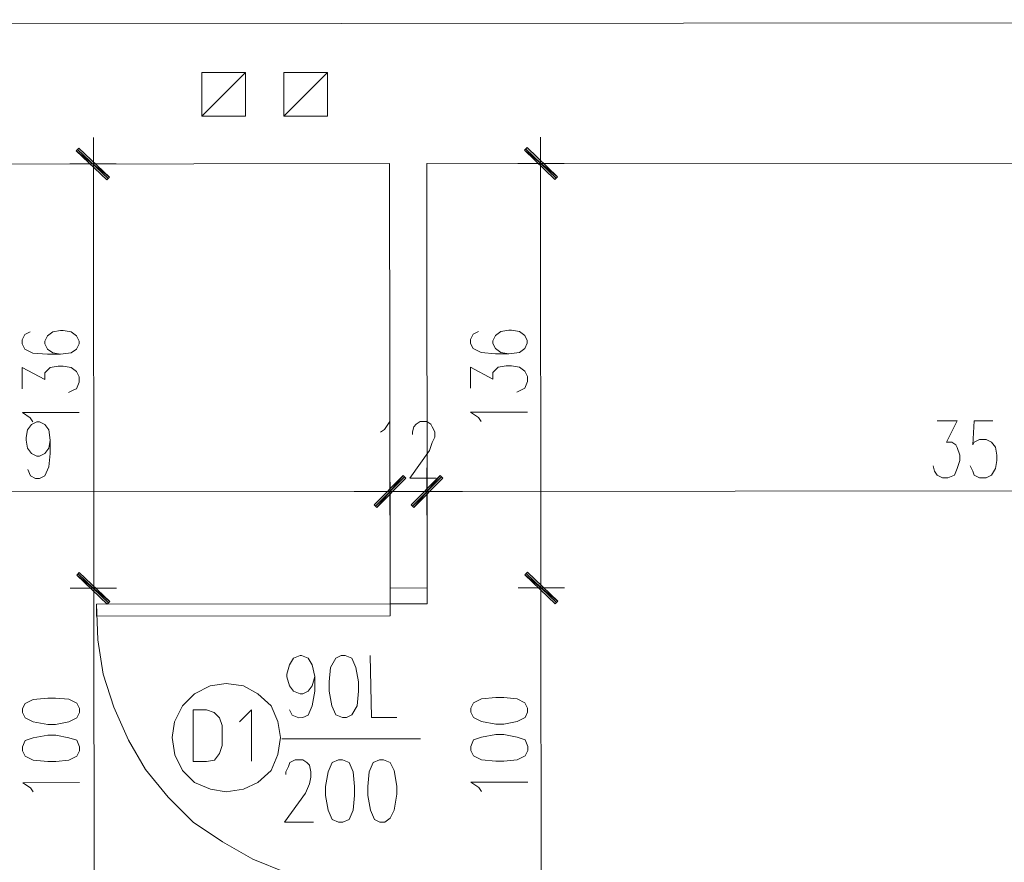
# Model space of a CAD drawing. Header units: inches. Extents: x -5850 to 5646, y 8947 to 13007.
# Tile 47 of 256: x -2983 to -2668, y 9933 to 10202. Entities that reach past the tile are written whole.
import ezdxf

# ---------------------------------------------------------------- set-up
doc = ezdxf.new("R2010")
doc.units = ezdxf.units.IN
doc.header["$MEASUREMENT"] = 0
for name, color, linetype in [('at_Entity', 7, 'Continuous'), ('at_Rect', 7, 'Continuous'), ('at_Solid', 7, 'Continuous')]:
    doc.layers.add(name, color=color, linetype=linetype)

msp = doc.modelspace()

# ---------------------------------------------------------------- hatches: boundary and pattern name
at = {"layer": 'at_Solid', "lineweight": 20}
for points in [[(-2963.61, 10161.24), (-2964.45, 10160.39), (-2953.88, 10151.95)], [(-2820.41, 10161.37), (-2821.26, 10160.52), (-2810.69, 10152.08)], [(-2964.45, 10160.39), (-2953.88, 10151.95), (-2954.73, 10151.11)], [(-2821.26, 10160.52), (-2810.69, 10152.08), (-2811.53, 10151.24)], [(-2860.03, 10056.57), (-2868.46, 10046.43), (-2869.31, 10047.28)], [(-2860.03, 10056.57), (-2868.46, 10046.43), (-2869.31, 10047.28)], [(-2859.18, 10055.73), (-2860.03, 10056.57), (-2868.46, 10046.43)], [(-2859.18, 10055.73), (-2860.03, 10056.57), (-2868.46, 10046.43)], [(-2857.49, 10047.29), (-2856.64, 10046.44), (-2848.2, 10056.59)], [(-2857.49, 10047.29), (-2856.64, 10046.44), (-2848.2, 10056.59)], [(-2856.64, 10046.44), (-2848.2, 10056.59), (-2847.36, 10055.74)], [(-2856.64, 10046.44), (-2848.2, 10056.59), (-2847.36, 10055.74)], [(-2963.49, 10025.65), (-2964.33, 10024.8), (-2953.76, 10016.36)], [(-2953.76, 10016.36), (-2964.33, 10024.8), (-2963.49, 10025.65)], [(-2964.33, 10024.8), (-2953.76, 10016.36), (-2954.61, 10015.52)], [(-2954.61, 10015.52), (-2953.76, 10016.36), (-2964.33, 10024.8)], [(-2810.57, 10016.49), (-2821.14, 10024.93), (-2820.29, 10025.78)], [(-2820.29, 10025.78), (-2821.14, 10024.93), (-2810.57, 10016.49)], [(-2811.41, 10015.65), (-2810.57, 10016.49), (-2821.14, 10024.93)], [(-2821.14, 10024.93), (-2810.57, 10016.49), (-2811.41, 10015.65)]]:
    msp.add_hatch(color=7, dxfattribs=at).paths.add_polyline_path(points)

# ---------------------------------------------------------------- linework, layer by layer
at = {"layer": 'at_Entity', "color": 7, "lineweight": 20}
for p, q in [((-3489.95, 10200.47), (-1493.27, 10202.26)), ((-2924.35, 10185.35), (-2910.41, 10185.36)), ((-2924.33, 10171.41), (-2924.35, 10185.35)), ((-2924.33, 10171.41), (-2910.41, 10185.36)), ((-2910.41, 10185.36), (-2910.39, 10171.43)), ((-2898.15, 10185.37), (-2884.22, 10185.39)), ((-2898.15, 10185.37), (-2884.22, 10185.39)), ((-2898.14, 10171.44), (-2898.15, 10185.37)), ((-2898.14, 10171.44), (-2898.15, 10185.37)), ((-2898.14, 10171.44), (-2884.22, 10185.39)), ((-2898.14, 10171.44), (-2884.22, 10185.39)), ((-2884.22, 10185.39), (-2884.21, 10171.45)), ((-2884.22, 10185.39), (-2884.21, 10171.45)), ((-2910.39, 10171.43), (-2924.33, 10171.41)), ((-2884.21, 10171.45), (-2898.14, 10171.44)), ((-2884.21, 10171.45), (-2898.14, 10171.44)), ((-2958.95, 10148.15), (-2958.96, 10164.62)), ((-2816.18, 10148.28), (-2816.19, 10164.75)), ((-2963.61, 10161.24), (-2964.45, 10160.39)), ((-2953.88, 10151.95), (-2963.61, 10161.24)), ((-2820.41, 10161.37), (-2821.26, 10160.52)), ((-2810.69, 10152.08), (-2820.41, 10161.37)), ((-2964.45, 10160.39), (-2953.88, 10151.95)), ((-2964.45, 10160.39), (-2953.88, 10151.95)), ((-2954.73, 10151.11), (-2964.45, 10160.39)), ((-2954.31, 10151.53), (-2964.03, 10160.82)), ((-2821.26, 10160.52), (-2810.69, 10152.08)), ((-2821.26, 10160.52), (-2810.69, 10152.08)), ((-2811.53, 10151.24), (-2821.26, 10160.52)), ((-2811.11, 10151.66), (-2820.84, 10160.94)), ((-3948.21, 10155.29), (-2864.34, 10156.26)), ((-2966.56, 10156.17), (-2951.77, 10156.18)), ((-2864.22, 10020.67), (-2864.34, 10156.26)), ((-2852.51, 10156.27), (-2501.92, 10156.58)), ((-2852.39, 10020.68), (-2852.51, 10156.27)), ((-2823.37, 10156.3), (-2808.58, 10156.31)), ((-2953.88, 10151.95), (-2954.73, 10151.11)), ((-2810.69, 10152.08), (-2811.53, 10151.24)), ((-2958.84, 10026.08), (-2958.95, 10150.68)), ((-2816.18, 10150.81), (-2816.07, 10026.21)), ((-2980.87, 10101.66), (-2981.71, 10099.97)), ((-2979.18, 10102.51), (-2980.87, 10101.66)), ((-2972, 10102.52), (-2973.69, 10101.25)), ((-2969.47, 10102.94), (-2972, 10102.52)), ((-2968.62, 10102.94), (-2969.47, 10102.94)), ((-2966.09, 10102.52), (-2968.62, 10102.94)), ((-2964.4, 10101.25), (-2966.09, 10102.52)), ((-2837.68, 10101.79), (-2838.52, 10100.1)), ((-2835.99, 10102.64), (-2837.68, 10101.79)), ((-2830.5, 10101.37), (-2831.34, 10099.69)), ((-2828.81, 10102.65), (-2830.5, 10101.37)), ((-2826.27, 10103.07), (-2828.81, 10102.65)), ((-2825.43, 10103.07), (-2826.27, 10103.07)), ((-2822.89, 10102.65), (-2825.43, 10103.07)), ((-2821.2, 10101.38), (-2822.89, 10102.65)), ((-2820.36, 10099.7), (-2821.2, 10101.38)), ((-2981.71, 10099.97), (-2981.71, 10098.71)), ((-2981.71, 10098.71), (-2980.87, 10097.02)), ((-2973.69, 10101.25), (-2974.54, 10099.56)), ((-2974.54, 10099.56), (-2974.54, 10098.71)), ((-2974.54, 10098.71), (-2973.69, 10097.02)), ((-2963.55, 10099.57), (-2964.4, 10101.25)), ((-2964.4, 10097.03), (-2963.55, 10098.72)), ((-2963.55, 10098.72), (-2963.55, 10099.57)), ((-2838.52, 10100.1), (-2838.52, 10098.84)), ((-2838.52, 10098.84), (-2837.68, 10097.15)), ((-2831.34, 10099.69), (-2831.34, 10098.84)), ((-2831.34, 10098.84), (-2830.5, 10097.15)), ((-2821.2, 10097.16), (-2820.36, 10098.85)), ((-2820.36, 10098.85), (-2820.36, 10099.7)), ((-2980.87, 10097.02), (-2978.33, 10095.75)), ((-2978.33, 10095.75), (-2973.69, 10095.34)), ((-2973.69, 10097.02), (-2972, 10095.76)), ((-2973.69, 10095.34), (-2969.46, 10095.34)), ((-2972, 10095.76), (-2969.46, 10095.34)), ((-2969.46, 10095.34), (-2966.08, 10095.77)), ((-2966.08, 10095.77), (-2964.4, 10097.03)), ((-2837.68, 10097.15), (-2835.14, 10095.88)), ((-2835.14, 10095.88), (-2830.49, 10095.46)), ((-2830.5, 10097.15), (-2828.8, 10095.89)), ((-2830.49, 10095.46), (-2826.27, 10095.47)), ((-2828.8, 10095.89), (-2826.27, 10095.47)), ((-2826.27, 10095.47), (-2822.89, 10095.89)), ((-2822.89, 10095.89), (-2821.2, 10097.16)), ((-2981.7, 10084.35), (-2981.71, 10091.11)), ((-2981.71, 10091.11), (-2974.53, 10087.31)), ((-2974.53, 10089.42), (-2973.68, 10090.27)), ((-2974.53, 10087.31), (-2974.53, 10089.42)), ((-2973.68, 10090.27), (-2972.84, 10091.11)), ((-2972.84, 10091.11), (-2970.3, 10091.54)), ((-2970.3, 10091.54), (-2968.61, 10091.54)), ((-2968.61, 10091.54), (-2966.08, 10091.12)), ((-2966.08, 10091.12), (-2964.39, 10089.85)), ((-2964.39, 10089.85), (-2963.54, 10088.16)), ((-2838.51, 10084.48), (-2838.51, 10091.23)), ((-2838.51, 10091.23), (-2831.33, 10087.44)), ((-2831.33, 10089.55), (-2830.49, 10090.39)), ((-2831.33, 10087.44), (-2831.33, 10089.55)), ((-2830.49, 10090.39), (-2829.64, 10091.24)), ((-2829.64, 10091.24), (-2827.11, 10091.66)), ((-2827.11, 10091.66), (-2825.42, 10091.66)), ((-2825.42, 10091.66), (-2822.88, 10091.25)), ((-2822.88, 10091.25), (-2821.19, 10089.98)), ((-2821.19, 10089.98), (-2820.35, 10088.29)), ((-2963.54, 10086.47), (-2964.39, 10084.36)), ((-2963.54, 10088.16), (-2963.54, 10086.47)), ((-2820.35, 10086.6), (-2821.19, 10084.49)), ((-2820.35, 10088.29), (-2820.35, 10086.6)), ((-2965.23, 10083.94), (-2966.92, 10083.09)), ((-2964.39, 10084.36), (-2965.23, 10083.94)), ((-2822.04, 10084.07), (-2823.72, 10083.22)), ((-2821.19, 10084.49), (-2822.04, 10084.07)), ((-2981.69, 10076.74), (-2963.53, 10076.76)), ((-2979.16, 10075.05), (-2981.69, 10076.74)), ((-2838.5, 10076.87), (-2820.34, 10076.89)), ((-2835.97, 10075.18), (-2838.5, 10076.87)), ((-2978.31, 10073.79), (-2979.16, 10075.05)), ((-2978.73, 10072.94), (-2977.05, 10073.79)), ((-2977.05, 10073.79), (-2976.2, 10073.79)), ((-2976.2, 10073.79), (-2974.51, 10072.95)), ((-2865.96, 10071.36), (-2864.27, 10073.89)), ((-2864.27, 10073.89), (-2864.25, 10055.73)), ((-2856.66, 10072.21), (-2855.82, 10073.05)), ((-2855.82, 10073.05), (-2854.55, 10073.9)), ((-2854.55, 10073.9), (-2852.44, 10073.9)), ((-2852.44, 10073.9), (-2851.17, 10073.06)), ((-2851.17, 10073.06), (-2850.75, 10072.21)), ((-2835.12, 10073.92), (-2835.97, 10075.18)), ((-2689.39, 10074.05), (-2683.06, 10074.05)), ((-2683.06, 10074.05), (-2686.43, 10067.29)), ((-2677.56, 10074.06), (-2677.98, 10066.46)), ((-2671.65, 10074.06), (-2677.56, 10074.06)), ((-2980.42, 10068.72), (-2980, 10071.26)), ((-2980, 10071.26), (-2978.73, 10072.94)), ((-2974.51, 10072.95), (-2973.24, 10071.26)), ((-2973.24, 10071.26), (-2972.82, 10067.88)), ((-2867.22, 10070.51), (-2865.96, 10071.36)), ((-2857.08, 10070.52), (-2856.66, 10072.21)), ((-2857.08, 10069.67), (-2857.08, 10070.52)), ((-2850.75, 10072.21), (-2849.9, 10070.52)), ((-2849.9, 10070.52), (-2849.9, 10068.84)), ((-2980.42, 10067.87), (-2980.42, 10068.72)), ((-2980, 10065.34), (-2980.42, 10067.87)), ((-2972.82, 10067.88), (-2973.23, 10065.35)), ((-2972.82, 10067.88), (-2972.81, 10063.66)), ((-2850.74, 10067.14), (-2851.58, 10064.61)), ((-2849.9, 10068.84), (-2850.74, 10067.14)), ((-2686.43, 10067.29), (-2684.74, 10067.29)), ((-2684.74, 10067.29), (-2683.47, 10066.45)), ((-2677.98, 10066.46), (-2677.56, 10067.3)), ((-2677.56, 10067.3), (-2675.87, 10068.14)), ((-2675.87, 10068.14), (-2673.76, 10068.14)), ((-2673.76, 10068.14), (-2672.07, 10067.3)), ((-2672.07, 10067.3), (-2670.8, 10065.62)), ((-2978.73, 10063.65), (-2980, 10065.34)), ((-2977.04, 10062.8), (-2978.73, 10063.65)), ((-2974.5, 10063.65), (-2976.19, 10062.81)), ((-2973.23, 10065.35), (-2974.5, 10063.65)), ((-2972.81, 10063.66), (-2973.23, 10059.43)), ((-2851.58, 10064.61), (-2857.92, 10055.73)), ((-2683.47, 10066.45), (-2683.05, 10065.6)), ((-2683.05, 10065.6), (-2682.2, 10063.07)), ((-2670.8, 10065.62), (-2670.38, 10063.08)), ((-2976.19, 10062.81), (-2977.04, 10062.8)), ((-2682.2, 10061.38), (-2683.04, 10058.85)), ((-2682.2, 10063.07), (-2682.2, 10061.38)), ((-2670.38, 10061.39), (-2670.79, 10058.86)), ((-2670.38, 10063.08), (-2670.38, 10061.39)), ((-2979.14, 10056.47), (-2979.99, 10058.58)), ((-2973.23, 10059.43), (-2974.5, 10056.47)), ((-2864.25, 10059.11), (-2864.24, 10043.9)), ((-2864.25, 10059.11), (-2864.24, 10043.9)), ((-2852.41, 10043.91), (-2852.43, 10059.12)), ((-2852.41, 10043.91), (-2852.43, 10059.12)), ((-2690.22, 10057.99), (-2690.64, 10059.68)), ((-2689.38, 10056.73), (-2690.22, 10057.99)), ((-2683.04, 10058.85), (-2683.88, 10056.73)), ((-2677.97, 10058), (-2678.82, 10059.69)), ((-2677.55, 10056.74), (-2677.97, 10058)), ((-2670.79, 10058.86), (-2672.06, 10056.74)), ((-2977.45, 10055.63), (-2979.14, 10056.47)), ((-2976.19, 10055.63), (-2977.45, 10055.63)), ((-2974.5, 10056.47), (-2976.19, 10055.63)), ((-2869.31, 10047.28), (-2860.03, 10056.57)), ((-2869.31, 10047.28), (-2860.03, 10056.57)), ((-2868.89, 10046.85), (-2859.6, 10056.16)), ((-2868.89, 10046.85), (-2859.6, 10056.16)), ((-2860.03, 10056.57), (-2868.46, 10046.43)), ((-2860.03, 10056.57), (-2868.46, 10046.43)), ((-2860.03, 10056.57), (-2868.46, 10046.43)), ((-2860.03, 10056.57), (-2868.46, 10046.43)), ((-2868.46, 10046.43), (-2859.18, 10055.73)), ((-2868.46, 10046.43), (-2859.18, 10055.73)), ((-2859.18, 10055.73), (-2860.03, 10056.57)), ((-2859.18, 10055.73), (-2860.03, 10056.57)), ((-2857.92, 10055.73), (-2849.46, 10055.74)), ((-2848.2, 10056.59), (-2857.49, 10047.29)), ((-2848.2, 10056.59), (-2857.49, 10047.29)), ((-2847.78, 10056.17), (-2857.06, 10046.86)), ((-2847.78, 10056.17), (-2857.06, 10046.86)), ((-2856.64, 10046.44), (-2848.2, 10056.59)), ((-2856.64, 10046.44), (-2848.2, 10056.59)), ((-2856.64, 10046.44), (-2848.2, 10056.59)), ((-2856.64, 10046.44), (-2848.2, 10056.59)), ((-2847.36, 10055.74), (-2856.64, 10046.44)), ((-2847.36, 10055.74), (-2856.64, 10046.44)), ((-2848.2, 10056.59), (-2847.36, 10055.74)), ((-2848.2, 10056.59), (-2847.36, 10055.74)), ((-2687.69, 10055.89), (-2689.38, 10056.73)), ((-2686, 10055.89), (-2687.69, 10055.89)), ((-2683.88, 10056.73), (-2686, 10055.89)), ((-2675.86, 10055.9), (-2677.55, 10056.74)), ((-2673.74, 10055.9), (-2675.86, 10055.9)), ((-2672.06, 10056.74), (-2673.74, 10055.9)), ((-3107.12, 10051.29), (-2869.74, 10051.5)), ((-2869.74, 10051.5), (-2875.65, 10051.49)), ((-2872.7, 10051.49), (-2856.22, 10051.51)), ((-2872.7, 10051.49), (-2856.22, 10051.51)), ((-2864.25, 10051.5), (-2852.42, 10051.51)), ((-2843.97, 10051.52), (-2860.44, 10051.51)), ((-2843.97, 10051.52), (-2860.44, 10051.51)), ((-2846.93, 10051.52), (-2507.74, 10051.82)), ((-2846.93, 10051.52), (-2841.02, 10051.52)), ((-2868.46, 10046.43), (-2869.31, 10047.28)), ((-2868.46, 10046.43), (-2869.31, 10047.28)), ((-2857.49, 10047.29), (-2856.64, 10046.44)), ((-2857.49, 10047.29), (-2856.64, 10046.44)), ((-2958.83, 10012.14), (-2958.84, 10028.61)), ((-2958.84, 10028.61), (-2958.83, 10012.14)), ((-2816.07, 10028.74), (-2816.05, 10012.26)), ((-2816.05, 10012.26), (-2816.07, 10028.74)), ((-2963.49, 10025.65), (-2964.33, 10024.8)), ((-2964.33, 10024.8), (-2963.49, 10025.65)), ((-2964.33, 10024.8), (-2953.76, 10016.36)), ((-2964.33, 10024.8), (-2953.76, 10016.36)), ((-2954.61, 10015.52), (-2964.33, 10024.8)), ((-2953.76, 10016.36), (-2964.33, 10024.8)), ((-2964.33, 10024.8), (-2954.61, 10015.52)), ((-2953.76, 10016.36), (-2964.33, 10024.8)), ((-2954.19, 10015.94), (-2963.91, 10025.23)), ((-2963.91, 10025.23), (-2954.19, 10015.94)), ((-2953.76, 10016.36), (-2963.49, 10025.65)), ((-2963.49, 10025.65), (-2953.76, 10016.36)), ((-2821.14, 10024.93), (-2820.29, 10025.78)), ((-2820.29, 10025.78), (-2821.14, 10024.93)), ((-2810.57, 10016.49), (-2821.14, 10024.93)), ((-2821.14, 10024.93), (-2811.41, 10015.65)), ((-2810.57, 10016.49), (-2821.14, 10024.93)), ((-2821.14, 10024.93), (-2810.57, 10016.49)), ((-2821.14, 10024.93), (-2810.57, 10016.49)), ((-2811.41, 10015.65), (-2821.14, 10024.93)), ((-2820.72, 10025.35), (-2810.99, 10016.07)), ((-2810.99, 10016.07), (-2820.72, 10025.35)), ((-2820.29, 10025.78), (-2810.57, 10016.49)), ((-2810.57, 10016.49), (-2820.29, 10025.78)), ((-2966.44, 10020.58), (-2951.65, 10020.59)), ((-2951.65, 10020.59), (-2966.44, 10020.58)), ((-2852.39, 10020.68), (-2864.22, 10020.67)), ((-2852.39, 10020.68), (-2864.22, 10020.67)), ((-2864.22, 10020.67), (-2864.22, 10015.6)), ((-2852.39, 10015.61), (-2852.39, 10020.68)), ((-2808.46, 10020.72), (-2823.24, 10020.71)), ((-2823.24, 10020.71), (-2808.46, 10020.72)), ((-2953.76, 10016.36), (-2954.61, 10015.52)), ((-2954.61, 10015.52), (-2953.76, 10016.36)), ((-2811.41, 10015.65), (-2810.57, 10016.49)), ((-2810.57, 10016.49), (-2811.41, 10015.65)), ((-2958.75, 9926.39), (-2958.83, 10015.09)), ((-2957.55, 10004.11), (-2957.99, 10015.52)), ((-2864.22, 10015.6), (-2852.39, 10015.61)), ((-2816.06, 10015.22), (-2815.98, 9926.52)), ((-2955.86, 9993.13), (-2957.55, 10004.11)), ((-2896.3, 9996.14), (-2895.03, 9998.25)), ((-2895.03, 9998.25), (-2892.92, 9999.1)), ((-2892.92, 9999.1), (-2892.5, 9999.1)), ((-2892.5, 9999.1), (-2890.39, 9998.26)), ((-2890.39, 9998.26), (-2889.12, 9996.14)), ((-2881.52, 9998.27), (-2883.2, 9995.31)), ((-2879.83, 9999.11), (-2881.52, 9998.27)), ((-2878.56, 9999.11), (-2879.83, 9999.11)), ((-2876.45, 9998.27), (-2878.56, 9999.11)), ((-2875.18, 9995.32), (-2876.45, 9998.27)), ((-2870.54, 9999.12), (-2870.09, 9979.27)), ((-2897.14, 9993.18), (-2896.3, 9996.14)), ((-2889.12, 9996.14), (-2888.27, 9992.35)), ((-2883.2, 9995.31), (-2883.62, 9990.66)), ((-2874.33, 9990.67), (-2875.18, 9995.32)), ((-2952.47, 9982.58), (-2955.86, 9993.13)), ((-2897.14, 9992.34), (-2897.14, 9993.18)), ((-2896.3, 9989.38), (-2897.14, 9992.34)), ((-2888.27, 9992.35), (-2889.11, 9989.39)), ((-2888.27, 9992.35), (-2888.26, 9987.7)), ((-2921.64, 9989.36), (-2926.7, 9986.82)), ((-2916.57, 9990.21), (-2921.64, 9989.36)), ((-2911.08, 9989.37), (-2916.57, 9990.21)), ((-2906.43, 9986.84), (-2911.08, 9989.37)), ((-2895.02, 9987.7), (-2896.3, 9989.38)), ((-2889.11, 9989.39), (-2890.38, 9987.7)), ((-2883.62, 9990.66), (-2883.62, 9987.71)), ((-2874.32, 9987.72), (-2874.33, 9990.67)), ((-2978.23, 9985.09), (-2980.77, 9983.82)), ((-2973.59, 9985.51), (-2978.23, 9985.09)), ((-2971.06, 9985.52), (-2973.59, 9985.51)), ((-2966.83, 9985.1), (-2971.06, 9985.52)), ((-2964.3, 9983.83), (-2966.83, 9985.1)), ((-2926.7, 9986.82), (-2930.5, 9983.01)), ((-2902.2, 9983.04), (-2906.43, 9986.84)), ((-2892.91, 9986.85), (-2895.02, 9987.7)), ((-2892.07, 9986.85), (-2892.91, 9986.85)), ((-2890.38, 9987.7), (-2892.07, 9986.85)), ((-2888.26, 9987.7), (-2889.11, 9983.05)), ((-2883.62, 9987.71), (-2882.77, 9983.06)), ((-2874.74, 9983.06), (-2874.32, 9987.72)), ((-2835.04, 9985.21), (-2837.58, 9983.95)), ((-2830.4, 9985.64), (-2835.04, 9985.21)), ((-2827.86, 9985.64), (-2830.4, 9985.64)), ((-2823.64, 9985.22), (-2827.86, 9985.64)), ((-2821.1, 9983.96), (-2823.64, 9985.22)), ((-2980.77, 9983.82), (-2981.61, 9982.13)), ((-2981.61, 9982.13), (-2981.61, 9980.86)), ((-2963.45, 9982.14), (-2964.3, 9983.83)), ((-2963.45, 9980.87), (-2963.45, 9982.14)), ((-2947.81, 9972.02), (-2952.47, 9982.58)), ((-2930.5, 9983.01), (-2933.03, 9977.94)), ((-2922.89, 9981.76), (-2927.12, 9981.75)), ((-2927.12, 9981.75), (-2927.11, 9965.28)), ((-2920.36, 9980.91), (-2922.89, 9981.76)), ((-2908.53, 9981.77), (-2912.33, 9977.96)), ((-2908.52, 9965.3), (-2908.53, 9981.77)), ((-2900.08, 9977.97), (-2902.2, 9983.04)), ((-2895.44, 9980.09), (-2896.29, 9981.78)), ((-2889.11, 9983.05), (-2890.37, 9980.09)), ((-2882.77, 9983.06), (-2881.5, 9980.1)), ((-2876.43, 9980.11), (-2874.74, 9983.06)), ((-2837.58, 9983.95), (-2838.42, 9982.25)), ((-2838.42, 9982.25), (-2838.42, 9980.98)), ((-2820.25, 9982.27), (-2821.1, 9983.96)), ((-2820.25, 9981), (-2820.25, 9982.27)), ((-2981.61, 9980.86), (-2980.76, 9979.17)), ((-2980.76, 9979.17), (-2978.23, 9977.9)), ((-2966.82, 9977.91), (-2964.29, 9979.18)), ((-2964.29, 9979.18), (-2963.45, 9980.87)), ((-2918.67, 9979.22), (-2920.36, 9980.91)), ((-2917.82, 9976.69), (-2918.67, 9979.22)), ((-2893.33, 9979.24), (-2895.44, 9980.09)), ((-2892.06, 9979.25), (-2893.33, 9979.24)), ((-2890.37, 9980.09), (-2892.06, 9979.25)), ((-2881.5, 9980.1), (-2879.38, 9979.26)), ((-2879.38, 9979.26), (-2878.12, 9979.26)), ((-2878.12, 9979.26), (-2876.43, 9980.11)), ((-2870.09, 9979.27), (-2862.07, 9979.27)), ((-2838.42, 9980.98), (-2837.57, 9979.29)), ((-2837.57, 9979.29), (-2835.03, 9978.03)), ((-2823.63, 9978.04), (-2821.09, 9979.31)), ((-2821.09, 9979.31), (-2820.25, 9981)), ((-2978.23, 9977.9), (-2973.58, 9977.06)), ((-2973.58, 9977.06), (-2971.05, 9977.07)), ((-2971.05, 9977.07), (-2966.82, 9977.91)), ((-2933.03, 9977.94), (-2933.87, 9972.87)), ((-2917.81, 9970.36), (-2917.82, 9976.69)), ((-2899.24, 9972.9), (-2900.08, 9977.97)), ((-2835.03, 9978.03), (-2830.39, 9977.19)), ((-2830.39, 9977.19), (-2827.85, 9977.2)), ((-2827.85, 9977.2), (-2823.63, 9978.04)), ((-2978.22, 9972.83), (-2980.76, 9971.99)), ((-2973.58, 9973.69), (-2978.22, 9972.83)), ((-2971.04, 9973.69), (-2973.58, 9973.69)), ((-2966.82, 9972.84), (-2971.04, 9973.69)), ((-2964.28, 9972), (-2966.82, 9972.84)), ((-2933.87, 9972.87), (-2933.02, 9967.39)), ((-2900.07, 9967.42), (-2899.24, 9972.9)), ((-2854.46, 9972.53), (-2898.81, 9972.49)), ((-2835.03, 9972.96), (-2837.57, 9972.12)), ((-2830.39, 9973.81), (-2835.03, 9972.96)), ((-2827.85, 9973.82), (-2830.39, 9973.81)), ((-2823.63, 9972.97), (-2827.85, 9973.82)), ((-2821.09, 9972.13), (-2823.63, 9972.97)), ((-2980.76, 9971.99), (-2981.6, 9969.88)), ((-2981.6, 9969.88), (-2981.6, 9968.61)), ((-2963.44, 9969.89), (-2964.28, 9972)), ((-2963.43, 9968.63), (-2963.44, 9969.89)), ((-2942.31, 9962.73), (-2947.81, 9972.02)), ((-2918.66, 9967.82), (-2917.81, 9970.36)), ((-2837.57, 9972.12), (-2838.41, 9970)), ((-2838.41, 9970), (-2838.41, 9968.74)), ((-2820.24, 9970.02), (-2821.09, 9972.13)), ((-2820.24, 9968.75), (-2820.24, 9970.02)), ((-2981.6, 9968.61), (-2980.75, 9966.92)), ((-2980.75, 9966.92), (-2978.21, 9965.65)), ((-2966.81, 9965.66), (-2964.28, 9966.94)), ((-2964.28, 9966.94), (-2963.43, 9968.63)), ((-2933.02, 9967.39), (-2930.48, 9962.32)), ((-2920.35, 9965.7), (-2918.66, 9967.82)), ((-2902.18, 9962.35), (-2900.07, 9967.42)), ((-2838.41, 9968.74), (-2837.56, 9967.05)), ((-2837.56, 9967.05), (-2835.02, 9965.78)), ((-2823.62, 9965.79), (-2821.08, 9967.06)), ((-2821.08, 9967.06), (-2820.24, 9968.75)), ((-2978.21, 9965.65), (-2973.57, 9965.24)), ((-2973.57, 9965.24), (-2971.04, 9965.24)), ((-2971.04, 9965.24), (-2966.81, 9965.66)), ((-2927.11, 9965.28), (-2922.88, 9965.28)), ((-2922.88, 9965.28), (-2920.35, 9965.7)), ((-2897.54, 9961.93), (-2896.69, 9963.62)), ((-2896.69, 9963.62), (-2896.27, 9964.88)), ((-2896.27, 9964.88), (-2894.58, 9965.73)), ((-2894.58, 9965.73), (-2892.05, 9965.73)), ((-2892.05, 9965.73), (-2890.78, 9964.89)), ((-2890.78, 9964.89), (-2889.93, 9964.05)), ((-2889.93, 9964.05), (-2889.51, 9961.93)), ((-2882.75, 9964.89), (-2884.02, 9961.94)), ((-2880.64, 9965.74), (-2882.75, 9964.89)), ((-2879.37, 9965.74), (-2880.64, 9965.74)), ((-2877.26, 9964.9), (-2879.37, 9965.74)), ((-2876, 9961.95), (-2877.26, 9964.9)), ((-2869.66, 9964.91), (-2870.93, 9961.95)), ((-2867.55, 9965.75), (-2869.66, 9964.91)), ((-2866.28, 9965.75), (-2867.55, 9965.75)), ((-2864.17, 9964.91), (-2866.28, 9965.75)), ((-2862.9, 9962.38), (-2864.17, 9964.91)), ((-2835.02, 9965.78), (-2830.38, 9965.37)), ((-2830.38, 9965.37), (-2827.84, 9965.37)), ((-2827.84, 9965.37), (-2823.62, 9965.79)), ((-2935.12, 9953.87), (-2942.31, 9962.73)), ((-2930.48, 9962.32), (-2926.68, 9958.52)), ((-2906.41, 9958.54), (-2902.18, 9962.35)), ((-2897.54, 9961.08), (-2897.54, 9961.93)), ((-2889.51, 9960.24), (-2889.93, 9958.13)), ((-2889.51, 9961.93), (-2889.51, 9960.24)), ((-2884.02, 9961.94), (-2884.86, 9957.29)), ((-2875.57, 9957.3), (-2876, 9961.95)), ((-2870.93, 9961.95), (-2871.34, 9957.3)), ((-2862.05, 9957.31), (-2862.9, 9962.38)), ((-2981.59, 9958.47), (-2963.43, 9958.49)), ((-2979.05, 9956.78), (-2981.59, 9958.47)), ((-2978.21, 9955.52), (-2979.05, 9956.78)), ((-2926.68, 9958.52), (-2921.61, 9956.41)), ((-2911.05, 9956.42), (-2906.41, 9958.54)), ((-2889.93, 9958.13), (-2891.2, 9955.17)), ((-2884.86, 9957.29), (-2884.86, 9954.34)), ((-2875.56, 9954.34), (-2875.57, 9957.3)), ((-2871.34, 9957.3), (-2871.34, 9954.35)), ((-2862.05, 9954.78), (-2862.05, 9957.31)), ((-2838.4, 9958.6), (-2820.23, 9958.62)), ((-2835.86, 9956.91), (-2838.4, 9958.6)), ((-2835.01, 9955.65), (-2835.86, 9956.91)), ((-2927.09, 9945.85), (-2935.12, 9953.87)), ((-2921.61, 9956.41), (-2916.54, 9955.57)), ((-2916.54, 9955.57), (-2911.05, 9956.42)), ((-2891.2, 9955.17), (-2897.94, 9945.87)), ((-2884.86, 9954.34), (-2884.01, 9949.69)), ((-2875.98, 9949.69), (-2875.56, 9954.34)), ((-2871.34, 9954.35), (-2870.49, 9949.7)), ((-2862.89, 9949.71), (-2862.05, 9954.78)), ((-2884.01, 9949.69), (-2882.73, 9946.73)), ((-2877.25, 9946.74), (-2875.98, 9949.69)), ((-2870.49, 9949.7), (-2869.22, 9946.74)), ((-2865.84, 9945.9), (-2864.15, 9947.17)), ((-2864.15, 9947.17), (-2862.89, 9949.71)), ((-2917.79, 9939.52), (-2927.09, 9945.85)), ((-2897.94, 9945.87), (-2888.65, 9945.88)), ((-2882.73, 9946.73), (-2880.63, 9945.89)), ((-2880.63, 9945.89), (-2879.35, 9945.89)), ((-2879.35, 9945.89), (-2877.25, 9946.74)), ((-2869.22, 9946.74), (-2867.53, 9945.9)), ((-2867.53, 9945.9), (-2865.84, 9945.9)), ((-2908.07, 9934.04), (-2917.79, 9939.52)), ((-2897.51, 9929.82), (-2908.07, 9934.04))]:
    msp.add_line(p, q, dxfattribs=at)
at = {"layer": 'at_Rect', "color": 7, "lineweight": 20}
for p, q in [((-2957.99, 10015.52), (-2864.22, 10015.6)), ((-2957.99, 10015.52), (-2957.99, 10011.71)), ((-2864.21, 10011.8), (-2864.22, 10015.6)), ((-2864.21, 10011.8), (-2957.99, 10011.71))]:
    msp.add_line(p, q, dxfattribs=at)

doc.saveas('drawing.dxf')
